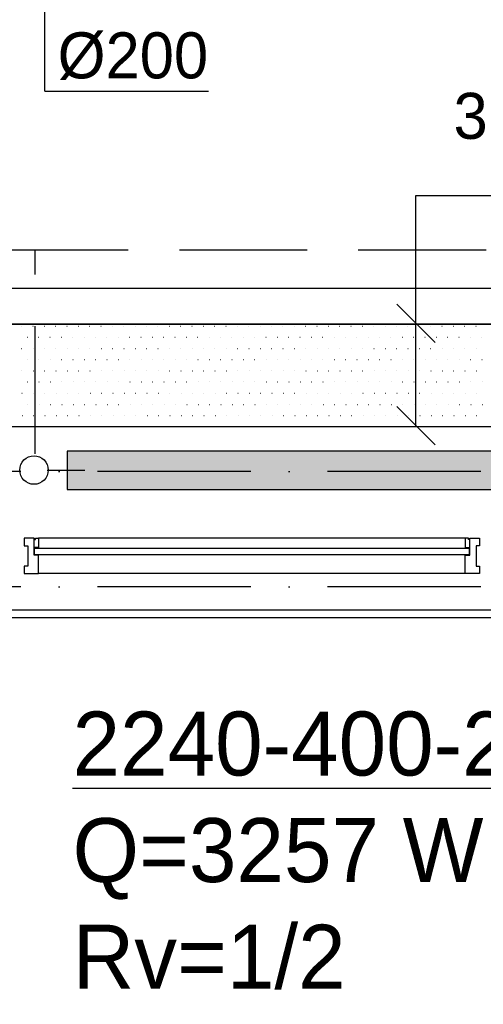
# Model space of a CAD drawing. Extents: x 25315 to 170951, y 867852 to 951952.
# Tile 87 of 119: x 102715 to 104529, y 911195 to 915044. Entities that reach past the tile are written whole.
import ezdxf
from ezdxf.enums import TextEntityAlignment as Align

# ---------------------------------------------------------------- set-up
doc = ezdxf.new("R2010")
doc.units = 0
doc.header["$LTSCALE"] = 100
for name, pattern in [('2322107', [2000, 1000, 1000]), ('2322108', [7, 5, -2]), ('DASHDOT', [9, 6, -1.5, 0, -1.5])]:
    doc.linetypes.add(name, pattern=pattern)
doc.layers.get('0').update_dxf_attribs({"linetype": 'CONTINUOUS'})
for name, color, linetype in [('AL$7----_STRAMIEN', 1, 'DASHDOT'), ('BOUW', 8, 'CONTINUOUS'), ('KABELGOOT', 8, 'CONTINUOUS'), ('WI561---', 1, 'CONTINUOUS'), ('WL531---', 4, 'CONTINUOUS'), ('WL561---', 4, 'CONTINUOUS'), ('WL561---_AANVOER', 4, 'CONTINUOUS'), ('WL561---_RETOUR', 4, 'CONTINUOUS'), ('WM570---', 1, 'CONTINUOUS')]:
    doc.layers.add(name, color=color, linetype=linetype)
doc.styles.add('BURO-018', font='BUROFONT.shx', dxfattribs={"height": 180})
doc.styles.add('BURO-025', font='BUROFONT.shx', dxfattribs={"height": 250})

# ---------------------------------------------------------------- blocks, each defined once
blk = doc.blocks.new('2322401')
at = {"color": 0, "linetype": 'CONTINUOUS'}
for p, q in [((-0.5, 0.5, 1), (-0.5, 0.5)), ((-0.5, 0.5, 1), (-0.5, -0.5, 1)), ((0.5, 0.5, 1), (-0.5, 0.5, 1)), ((0.5, 0.5), (-0.5, 0.5)), ((-0.5, 0.5), (-0.5, -0.5)), ((0.5, 0.5, 1), (0.5, 0.5)), ((0.5, -0.5, 1), (0.5, 0.5, 1)), ((0.5, -0.5), (0.5, 0.5)), ((-0.5, -0.5, 1), (-0.5, -0.5)), ((-0.5, -0.5, 1), (0.5, -0.5, 1)), ((-0.5, -0.5), (0.5, -0.5)), ((0.5, -0.5, 1), (0.5, -0.5))]:
    blk.add_line(p, q, dxfattribs=at)
blk = doc.blocks.new('CVHATCH1')
at = {"color": 0, "linetype": 'CONTINUOUS'}
blk.add_solid([(-0.5, -0.5), (0.5, -0.5), (-0.5, 0.5), (0.5, 0.5)], dxfattribs=at)
blk = doc.blocks.new('CVRINFO2')
at = {"color": 0, "linetype": 'CONTINUOUS', "style": 'BURO-025'}
for tag, p in [('CV_TEXT125', (0, 0)), ('CV_TEXT225', (0, -4.167)), ('CV_TEXT325', (0, -8.333)), ('CV_TEXT425', (0, -12.5))]:
    blk.add_attdef(tag, p, '', height=2.5, dxfattribs=at)
blk = doc.blocks.new('*U454', base_point=(102813.6, 609491.6))
at = {"color": 0, "linetype": 'CONTINUOUS'}
for p, q in [((102713.9, 609491.9), (102913.3, 609691.3)), ((102813.6, 608891.6), (102813.6, 609691.6)), ((102813.6, 608891.6), (103453.5, 608891.6))]:
    blk.add_line(p, q, dxfattribs=at)
at = {"layer": 'WM570---', "linetype": 'CONTINUOUS', "style": 'BURO-018'}
blk.add_text('%%c200', height=180, dxfattribs=at).set_placement((102863.6, 608941.6))

msp = doc.modelspace()

# ---------------------------------------------------------------- linework, layer by layer
at = {"layer": 'AL$7----_STRAMIEN', "color": 1}
for p, q in [((144123.6, 913277.5), (54710.3, 913277.5)), ((144123.6, 912827.5), (54329.2, 912827.5))]:
    msp.add_line(p, q, dxfattribs=at)
at = {"layer": 'BOUW'}
for p, q in [((102732.6, 913017.7), (102732.6, 913011.7)), ((102771.6, 913017.7), (102732.6, 913017.7)), ((102732.6, 913011.7), (102732.6, 912997.7)), ((102771.6, 912950.7), (102771.6, 913017.7)), ((102771.6, 913012.7), (102776.6, 913012.7)), ((102771.6, 912980.7), (102771.6, 913012.7)), ((102776.6, 913017.7), (102788.6, 913017.7)), ((102776.6, 913012.7), (102776.6, 913017.7)), ((104458.6, 913017.7), (102788.6, 913017.7)), ((102788.6, 913017.7), (102788.6, 912980.7)), ((104458.6, 913017.7), (104458.6, 912980.7)), ((104470.6, 913017.7), (104458.6, 913017.7)), ((104470.6, 913012.7), (104470.6, 913017.7)), ((104475.6, 913012.7), (104470.6, 913012.7)), ((104475.6, 912950.7), (104475.6, 913017.7)), ((104475.6, 913017.7), (104514.6, 913017.7)), ((104475.6, 912980.7), (104475.6, 913012.7)), ((104514.6, 913017.7), (104514.6, 913011.7)), ((104514.6, 913011.7), (104514.6, 912997.7)), ((102732.6, 912997.7), (102732.6, 912987.7)), ((102732.6, 912997.7), (102732.6, 912997.7)), ((102732.6, 912987.7), (102746.6, 912987.7)), ((102746.6, 912987.7), (102746.6, 912907.7)), ((102788.6, 912980.7), (102771.6, 912980.7)), ((102773.6, 912978.7), (104473.6, 912978.7)), ((102773.6, 912952.7), (102773.6, 912978.7)), ((104458.6, 912980.7), (104475.6, 912980.7)), ((104473.6, 912978.7), (104473.6, 912952.7)), ((104500.6, 912987.7), (104500.6, 912907.7)), ((104514.6, 912987.7), (104500.6, 912987.7)), ((104514.6, 912997.7), (104514.6, 912987.7)), ((104514.6, 912997.7), (104514.6, 912997.7)), ((102788.6, 912950.7), (102771.6, 912950.7)), ((104473.6, 912952.7), (102773.6, 912952.7)), ((102788.6, 912897.7), (102788.6, 912950.7)), ((104458.6, 912950.7), (104475.6, 912950.7)), ((104458.6, 912897.7), (104458.6, 912950.7)), ((102732.6, 912907.7), (102732.6, 912898.7)), ((102746.6, 912907.7), (102732.6, 912907.7)), ((102732.6, 912898.7), (102732.6, 912884.7)), ((102732.6, 912898.7), (102732.6, 912898.7)), ((102788.6, 912889.7), (102788.6, 912897.7)), ((104458.6, 912889.7), (104458.6, 912897.7)), ((104500.6, 912907.7), (104514.6, 912907.7)), ((104514.6, 912907.7), (104514.6, 912898.2)), ((104514.6, 912898.2), (104514.6, 912884.7)), ((104514.6, 912898.2), (104514.6, 912898.2)), ((102732.6, 912884.7), (102732.6, 912878.7)), ((102732.6, 912878.7), (102751.5, 912878.7)), ((102751.5, 912878.7), (102788.6, 912878.7)), ((102788.6, 912885.7), (102788.6, 912889.7)), ((102788.6, 912878.7), (102788.6, 912885.7)), ((104458.6, 912878.7), (102788.6, 912878.7)), ((104458.6, 912885.7), (104458.6, 912889.7)), ((104458.6, 912878.7), (104458.6, 912885.7)), ((104495.7, 912878.7), (104458.6, 912878.7)), ((104514.6, 912878.7), (104495.7, 912878.7)), ((104514.6, 912884.7), (104514.6, 912878.7)), ((99483.6, 912737.5), (117703.6, 912737.5))]:
    msp.add_line(p, q, dxfattribs=at)
msp.add_lwpolyline([(99483.6, 912878.7), (99483.6, 912707.7), (117954.1, 912707.7)], dxfattribs=at)
at = {"layer": 'KABELGOOT', "color": 8}
for p, q in [((104265.5, 914356.9, 3650), (105640.5, 914356.9, 3650)), ((104265.5, 913456.9, 3650), (104265.5, 914356.9, 3650)), ((104340.5, 913781.9, 3650), (104190.5, 913931.9, 3650)), ((115440.6, 913854.1, 3710), (100077.7, 913854.1, 3710)), ((100077.7, 913854.1, 3650), (115440.6, 913854.1, 3650)), ((104340.5, 913381.9, 3650), (104190.5, 913531.9, 3650)), ((99727.7, 913454.1, 3710), (115440.6, 913454.1, 3710)), ((100077.7, 913454.1, 3650), (115440.6, 913454.1, 3650))]:
    msp.add_line(p, q, dxfattribs=at)
at = {"layer": 'WL531---', "color": 8}
for p, q in [((102722, 913846.5), (102722.7, 913846.5)), ((102766.5, 913846.5), (102767.2, 913846.5)), ((102810.9, 913846.5), (102811.6, 913846.5)), ((102855.4, 913846.5), (102856.1, 913846.5)), ((102899.8, 913846.5), (102900.5, 913846.5)), ((102944.3, 913846.5), (102945, 913846.5)), ((102988.7, 913846.5), (102989.4, 913846.5)), ((103033.2, 913846.5), (103033.9, 913846.5)), ((103077.6, 913846.5), (103078.3, 913846.5)), ((103122.1, 913846.5), (103122.8, 913846.5)), ((103166.5, 913846.5), (103167.2, 913846.5)), ((103211, 913846.5), (103211.7, 913846.5)), ((103255.4, 913846.5), (103256.1, 913846.5)), ((103299.9, 913846.5), (103300.6, 913846.5)), ((103344.3, 913846.5), (103345, 913846.5)), ((103388.8, 913846.5), (103389.5, 913846.5)), ((103433.2, 913846.5), (103433.9, 913846.5)), ((103477.7, 913846.5), (103478.4, 913846.5)), ((103522.1, 913846.5), (103522.8, 913846.5)), ((103566.6, 913846.5), (103567.3, 913846.5)), ((103611, 913846.5), (103611.7, 913846.5)), ((103655.5, 913846.5), (103656.2, 913846.5)), ((103699.9, 913846.5), (103700.6, 913846.5)), ((103744.4, 913846.5), (103745.1, 913846.5)), ((103788.8, 913846.5), (103789.5, 913846.5)), ((103833.3, 913846.5), (103834, 913846.5)), ((103877.7, 913846.5), (103878.4, 913846.5)), ((103922.2, 913846.5), (103922.9, 913846.5)), ((103966.6, 913846.5), (103967.3, 913846.5)), ((104011.1, 913846.5), (104011.8, 913846.5)), ((104055.5, 913846.5), (104056.2, 913846.5)), ((104100, 913846.5), (104100.7, 913846.5)), ((104144.4, 913846.5), (104145.1, 913846.5)), ((104188.9, 913846.5), (104189.6, 913846.5)), ((104233.3, 913846.5), (104234, 913846.5)), ((104277.8, 913846.5), (104278.5, 913846.5)), ((104322.2, 913846.5), (104322.9, 913846.5)), ((104366.7, 913846.5), (104367.4, 913846.5)), ((104411.1, 913846.5), (104411.8, 913846.5)), ((104455.6, 913846.5), (104456.3, 913846.5)), ((104500, 913846.5), (104500.7, 913846.5)), ((102744.6, 913802.8), (102745.3, 913802.8)), ((102789.1, 913802.8), (102789.8, 913802.8)), ((102833.5, 913802.8), (102834.2, 913802.8)), ((102878, 913802.8), (102878.7, 913802.8)), ((102922.4, 913802.8), (102923.1, 913802.8)), ((102966.9, 913802.8), (102967.6, 913802.8)), ((103011.3, 913802.8), (103012, 913802.8)), ((103055.8, 913802.8), (103056.5, 913802.8)), ((103100.2, 913802.8), (103100.9, 913802.8)), ((103144.7, 913802.8), (103145.4, 913802.8)), ((103189.1, 913802.8), (103189.8, 913802.8)), ((103233.6, 913802.8), (103234.3, 913802.8)), ((103278, 913802.8), (103278.7, 913802.8)), ((103322.5, 913802.8), (103323.2, 913802.8)), ((103366.9, 913802.8), (103367.6, 913802.8)), ((103411.4, 913802.8), (103412.1, 913802.8)), ((103455.8, 913802.8), (103456.5, 913802.8)), ((103500.3, 913802.8), (103501, 913802.8)), ((103544.7, 913802.8), (103545.4, 913802.8)), ((103589.2, 913802.8), (103589.9, 913802.8)), ((103633.6, 913802.8), (103634.3, 913802.8)), ((103678.1, 913802.8), (103678.8, 913802.8)), ((103722.5, 913802.8), (103723.2, 913802.8)), ((103767, 913802.8), (103767.7, 913802.8)), ((103811.4, 913802.8), (103812.1, 913802.8)), ((103855.9, 913802.8), (103856.6, 913802.8)), ((103900.3, 913802.8), (103901, 913802.8)), ((103944.8, 913802.8), (103945.5, 913802.8)), ((103989.2, 913802.8), (103989.9, 913802.8)), ((104033.7, 913802.8), (104034.4, 913802.8)), ((104078.1, 913802.8), (104078.8, 913802.8)), ((104122.6, 913802.8), (104123.3, 913802.8)), ((104167, 913802.8), (104167.7, 913802.8)), ((104211.5, 913802.8), (104212.2, 913802.8)), ((104255.9, 913802.8), (104256.6, 913802.8)), ((104300.4, 913802.8), (104301.1, 913802.8)), ((104344.8, 913802.8), (104345.5, 913802.8)), ((104389.3, 913802.8), (104390, 913802.8)), ((104433.7, 913802.8), (104434.4, 913802.8)), ((104478.2, 913802.8), (104478.9, 913802.8)), ((104522.6, 913802.8), (104523.3, 913802.8)), ((102722.7, 913759), (102723.4, 913759)), ((102767.2, 913759), (102767.9, 913759)), ((102811.6, 913759), (102812.3, 913759)), ((102856.1, 913759), (102856.8, 913759)), ((102900.5, 913759), (102901.2, 913759)), ((102945, 913759), (102945.7, 913759)), ((102989.4, 913759), (102990.1, 913759)), ((103033.9, 913759), (103034.6, 913759)), ((103078.3, 913759), (103079, 913759)), ((103122.8, 913759), (103123.5, 913759)), ((103167.2, 913759), (103167.9, 913759)), ((103211.7, 913759), (103212.4, 913759)), ((103256.1, 913759), (103256.8, 913759)), ((103300.6, 913759), (103301.3, 913759)), ((103345, 913759), (103345.7, 913759)), ((103389.5, 913759), (103390.2, 913759)), ((103433.9, 913759), (103434.6, 913759)), ((103478.4, 913759), (103479.1, 913759)), ((103522.8, 913759), (103523.5, 913759)), ((103567.3, 913759), (103568, 913759)), ((103611.7, 913759), (103612.4, 913759)), ((103656.2, 913759), (103656.9, 913759)), ((103700.6, 913759), (103701.3, 913759)), ((103745.1, 913759), (103745.8, 913759)), ((103789.5, 913759), (103790.2, 913759)), ((103834, 913759), (103834.7, 913759)), ((103878.4, 913759), (103879.1, 913759)), ((103922.9, 913759), (103923.6, 913759)), ((103967.3, 913759), (103968, 913759)), ((104011.8, 913759), (104012.5, 913759)), ((104056.2, 913759), (104056.9, 913759)), ((104100.7, 913759), (104101.4, 913759)), ((104145.1, 913759), (104145.8, 913759)), ((104189.6, 913759), (104190.3, 913759)), ((104234, 913759), (104234.7, 913759)), ((104278.5, 913759), (104279.2, 913759)), ((104322.9, 913759), (104323.6, 913759)), ((104367.4, 913759), (104368.1, 913759)), ((104411.8, 913759), (104412.5, 913759)), ((104456.3, 913759), (104457, 913759)), ((104500.7, 913759), (104501.4, 913759)), ((102745.3, 913715.3), (102746, 913715.3)), ((102789.8, 913715.3), (102790.5, 913715.3)), ((102834.2, 913715.3), (102834.9, 913715.3)), ((102878.7, 913715.3), (102879.4, 913715.3)), ((102923.1, 913715.3), (102923.8, 913715.3)), ((102967.6, 913715.3), (102968.3, 913715.3)), ((103012, 913715.3), (103012.7, 913715.3)), ((103056.5, 913715.3), (103057.2, 913715.3)), ((103100.9, 913715.3), (103101.6, 913715.3)), ((103145.4, 913715.3), (103146.1, 913715.3)), ((103189.8, 913715.3), (103190.5, 913715.3)), ((103234.3, 913715.3), (103235, 913715.3)), ((103278.7, 913715.3), (103279.4, 913715.3)), ((103323.2, 913715.3), (103323.9, 913715.3)), ((103367.6, 913715.3), (103368.3, 913715.3)), ((103412.1, 913715.3), (103412.8, 913715.3)), ((103456.5, 913715.3), (103457.2, 913715.3)), ((103501, 913715.3), (103501.7, 913715.3)), ((103545.4, 913715.3), (103546.1, 913715.3)), ((103589.9, 913715.3), (103590.6, 913715.3)), ((103634.3, 913715.3), (103635, 913715.3)), ((103678.8, 913715.3), (103679.5, 913715.3)), ((103723.2, 913715.3), (103723.9, 913715.3)), ((103767.7, 913715.3), (103768.4, 913715.3)), ((103812.1, 913715.3), (103812.8, 913715.3)), ((103856.6, 913715.3), (103857.3, 913715.3)), ((103901, 913715.3), (103901.7, 913715.3)), ((103945.5, 913715.3), (103946.2, 913715.3)), ((103989.9, 913715.3), (103990.6, 913715.3)), ((104034.4, 913715.3), (104035.1, 913715.3)), ((104078.8, 913715.3), (104079.5, 913715.3)), ((104123.3, 913715.3), (104124, 913715.3)), ((104167.7, 913715.3), (104168.4, 913715.3)), ((104212.2, 913715.3), (104212.9, 913715.3)), ((104256.6, 913715.3), (104257.3, 913715.3)), ((104301.1, 913715.3), (104301.8, 913715.3)), ((104345.5, 913715.3), (104346.2, 913715.3)), ((104390, 913715.3), (104390.7, 913715.3)), ((104434.4, 913715.3), (104435.1, 913715.3)), ((104478.9, 913715.3), (104479.6, 913715.3)), ((104523.3, 913715.3), (104524, 913715.3)), ((102723.4, 913671.5), (102724.1, 913671.5)), ((102767.9, 913671.5), (102768.6, 913671.5)), ((102812.3, 913671.5), (102813, 913671.5)), ((102856.8, 913671.5), (102857.5, 913671.5)), ((102901.2, 913671.5), (102901.9, 913671.5)), ((102945.7, 913671.5), (102946.4, 913671.5)), ((102990.1, 913671.5), (102990.8, 913671.5)), ((103034.6, 913671.5), (103035.3, 913671.5)), ((103079, 913671.5), (103079.7, 913671.5)), ((103123.5, 913671.5), (103124.2, 913671.5)), ((103167.9, 913671.5), (103168.6, 913671.5)), ((103212.4, 913671.5), (103213.1, 913671.5)), ((103256.8, 913671.5), (103257.5, 913671.5)), ((103301.3, 913671.5), (103302, 913671.5)), ((103345.7, 913671.5), (103346.4, 913671.5)), ((103390.2, 913671.5), (103390.9, 913671.5)), ((103434.6, 913671.5), (103435.3, 913671.5)), ((103479.1, 913671.5), (103479.8, 913671.5)), ((103523.5, 913671.5), (103524.2, 913671.5)), ((103568, 913671.5), (103568.7, 913671.5)), ((103612.4, 913671.5), (103613.1, 913671.5)), ((103656.9, 913671.5), (103657.6, 913671.5)), ((103701.3, 913671.5), (103702, 913671.5)), ((103745.8, 913671.5), (103746.5, 913671.5)), ((103790.2, 913671.5), (103790.9, 913671.5)), ((103834.7, 913671.5), (103835.4, 913671.5)), ((103879.1, 913671.5), (103879.8, 913671.5)), ((103923.6, 913671.5), (103924.3, 913671.5)), ((103968, 913671.5), (103968.7, 913671.5)), ((104012.5, 913671.5), (104013.2, 913671.5)), ((104056.9, 913671.5), (104057.6, 913671.5)), ((104101.4, 913671.5), (104102.1, 913671.5)), ((104145.8, 913671.5), (104146.5, 913671.5)), ((104190.3, 913671.5), (104191, 913671.5)), ((104234.7, 913671.5), (104235.4, 913671.5)), ((104279.2, 913671.5), (104279.9, 913671.5)), ((104323.6, 913671.5), (104324.3, 913671.5)), ((104368.1, 913671.5), (104368.8, 913671.5)), ((104412.5, 913671.5), (104413.2, 913671.5)), ((104457, 913671.5), (104457.7, 913671.5)), ((104501.4, 913671.5), (104502.1, 913671.5)), ((102746, 913627.8), (102746.7, 913627.8)), ((102790.5, 913627.8), (102791.2, 913627.8)), ((102834.9, 913627.8), (102835.6, 913627.8)), ((102879.4, 913627.8), (102880.1, 913627.8)), ((102923.8, 913627.8), (102924.5, 913627.8)), ((102968.3, 913627.8), (102969, 913627.8)), ((103012.7, 913627.8), (103013.4, 913627.8)), ((103057.2, 913627.8), (103057.9, 913627.8)), ((103101.6, 913627.8), (103102.3, 913627.8)), ((103146.1, 913627.8), (103146.8, 913627.8)), ((103190.5, 913627.8), (103191.2, 913627.8)), ((103235, 913627.8), (103235.7, 913627.8)), ((103279.4, 913627.8), (103280.1, 913627.8)), ((103323.9, 913627.8), (103324.6, 913627.8)), ((103368.3, 913627.8), (103369, 913627.8)), ((103412.8, 913627.8), (103413.5, 913627.8)), ((103457.2, 913627.8), (103457.9, 913627.8)), ((103501.7, 913627.8), (103502.4, 913627.8)), ((103546.1, 913627.8), (103546.8, 913627.8)), ((103590.6, 913627.8), (103591.3, 913627.8)), ((103635, 913627.8), (103635.7, 913627.8)), ((103679.5, 913627.8), (103680.2, 913627.8)), ((103723.9, 913627.8), (103724.6, 913627.8)), ((103768.4, 913627.8), (103769.1, 913627.8)), ((103812.8, 913627.8), (103813.5, 913627.8)), ((103857.3, 913627.8), (103858, 913627.8)), ((103901.7, 913627.8), (103902.4, 913627.8)), ((103946.2, 913627.8), (103946.9, 913627.8)), ((103990.6, 913627.8), (103991.3, 913627.8)), ((104035.1, 913627.8), (104035.8, 913627.8)), ((104079.5, 913627.8), (104080.2, 913627.8)), ((104124, 913627.8), (104124.7, 913627.8)), ((104168.4, 913627.8), (104169.1, 913627.8)), ((104212.9, 913627.8), (104213.6, 913627.8)), ((104257.3, 913627.8), (104258, 913627.8)), ((104301.8, 913627.8), (104302.5, 913627.8)), ((104346.2, 913627.8), (104346.9, 913627.8)), ((104390.7, 913627.8), (104391.4, 913627.8)), ((104435.1, 913627.8), (104435.8, 913627.8)), ((104479.6, 913627.8), (104480.3, 913627.8)), ((104524, 913627.8), (104524.7, 913627.8)), ((102724.1, 913584), (102724.8, 913584)), ((102768.6, 913584), (102769.3, 913584)), ((102813, 913584), (102813.7, 913584)), ((102857.5, 913584), (102858.2, 913584)), ((102901.9, 913584), (102902.6, 913584)), ((102946.4, 913584), (102947.1, 913584)), ((102990.8, 913584), (102991.5, 913584)), ((103035.3, 913584), (103036, 913584)), ((103079.7, 913584), (103080.4, 913584)), ((103124.2, 913584), (103124.9, 913584)), ((103168.6, 913584), (103169.3, 913584)), ((103213.1, 913584), (103213.8, 913584)), ((103257.5, 913584), (103258.2, 913584)), ((103302, 913584), (103302.7, 913584)), ((103346.4, 913584), (103347.1, 913584)), ((103390.9, 913584), (103391.6, 913584)), ((103435.3, 913584), (103436, 913584)), ((103479.8, 913584), (103480.5, 913584)), ((103524.2, 913584), (103524.9, 913584)), ((103568.7, 913584), (103569.4, 913584)), ((103613.1, 913584), (103613.8, 913584)), ((103657.6, 913584), (103658.3, 913584)), ((103702, 913584), (103702.7, 913584)), ((103746.5, 913584), (103747.2, 913584)), ((103790.9, 913584), (103791.6, 913584)), ((103835.4, 913584), (103836.1, 913584)), ((103879.8, 913584), (103880.5, 913584)), ((103924.3, 913584), (103925, 913584)), ((103968.7, 913584), (103969.4, 913584)), ((104013.2, 913584), (104013.9, 913584)), ((104057.6, 913584), (104058.3, 913584)), ((104102.1, 913584), (104102.8, 913584)), ((104146.5, 913584), (104147.2, 913584)), ((104191, 913584), (104191.7, 913584)), ((104235.4, 913584), (104236.1, 913584)), ((104279.9, 913584), (104280.6, 913584)), ((104324.3, 913584), (104325, 913584)), ((104368.8, 913584), (104369.5, 913584)), ((104413.2, 913584), (104413.9, 913584)), ((104457.7, 913584), (104458.4, 913584)), ((104502.1, 913584), (104502.8, 913584)), ((102746.7, 913540.3), (102747.4, 913540.3)), ((102791.2, 913540.3), (102791.9, 913540.3)), ((102835.6, 913540.3), (102836.3, 913540.3)), ((102880.1, 913540.3), (102880.8, 913540.3)), ((102924.5, 913540.3), (102925.2, 913540.3)), ((102969, 913540.3), (102969.7, 913540.3)), ((103013.4, 913540.3), (103014.1, 913540.3)), ((103057.9, 913540.3), (103058.6, 913540.3)), ((103102.3, 913540.3), (103103, 913540.3)), ((103146.8, 913540.3), (103147.5, 913540.3)), ((103191.2, 913540.3), (103191.9, 913540.3)), ((103235.7, 913540.3), (103236.4, 913540.3)), ((103280.1, 913540.3), (103280.8, 913540.3)), ((103324.6, 913540.3), (103325.3, 913540.3)), ((103369, 913540.3), (103369.7, 913540.3)), ((103413.5, 913540.3), (103414.2, 913540.3)), ((103457.9, 913540.3), (103458.6, 913540.3)), ((103502.4, 913540.3), (103503.1, 913540.3)), ((103546.8, 913540.3), (103547.5, 913540.3)), ((103591.3, 913540.3), (103592, 913540.3)), ((103635.7, 913540.3), (103636.4, 913540.3)), ((103680.2, 913540.3), (103680.9, 913540.3)), ((103724.6, 913540.3), (103725.3, 913540.3)), ((103769.1, 913540.3), (103769.8, 913540.3)), ((103813.5, 913540.3), (103814.2, 913540.3)), ((103858, 913540.3), (103858.7, 913540.3)), ((103902.4, 913540.3), (103903.1, 913540.3)), ((103946.9, 913540.3), (103947.6, 913540.3)), ((103991.3, 913540.3), (103992, 913540.3)), ((104035.8, 913540.3), (104036.5, 913540.3)), ((104080.2, 913540.3), (104080.9, 913540.3)), ((104124.7, 913540.3), (104125.4, 913540.3)), ((104169.1, 913540.3), (104169.8, 913540.3)), ((104213.6, 913540.3), (104214.3, 913540.3)), ((104258, 913540.3), (104258.7, 913540.3)), ((104302.5, 913540.3), (104303.2, 913540.3)), ((104346.9, 913540.3), (104347.6, 913540.3)), ((104391.4, 913540.3), (104392.1, 913540.3)), ((104435.8, 913540.3), (104436.5, 913540.3)), ((104480.3, 913540.3), (104481, 913540.3)), ((104524.7, 913540.3), (104525.4, 913540.3)), ((102724.8, 913496.5), (102725.5, 913496.5)), ((102769.3, 913496.5), (102770, 913496.5)), ((102813.7, 913496.5), (102814.4, 913496.5)), ((102858.2, 913496.5), (102858.9, 913496.5)), ((102902.6, 913496.5), (102903.3, 913496.5)), ((102947.1, 913496.5), (102947.8, 913496.5)), ((102991.5, 913496.5), (102992.2, 913496.5)), ((103036, 913496.5), (103036.7, 913496.5)), ((103080.4, 913496.5), (103081.1, 913496.5)), ((103124.9, 913496.5), (103125.6, 913496.5)), ((103169.3, 913496.5), (103170, 913496.5)), ((103213.8, 913496.5), (103214.5, 913496.5)), ((103258.2, 913496.5), (103258.9, 913496.5)), ((103302.7, 913496.5), (103303.4, 913496.5)), ((103347.1, 913496.5), (103347.8, 913496.5)), ((103391.6, 913496.5), (103392.3, 913496.5)), ((103436, 913496.5), (103436.7, 913496.5)), ((103480.5, 913496.5), (103481.2, 913496.5)), ((103524.9, 913496.5), (103525.6, 913496.5)), ((103569.4, 913496.5), (103570.1, 913496.5)), ((103613.8, 913496.5), (103614.5, 913496.5)), ((103658.3, 913496.5), (103659, 913496.5)), ((103702.7, 913496.5), (103703.4, 913496.5)), ((103747.2, 913496.5), (103747.9, 913496.5)), ((103791.6, 913496.5), (103792.3, 913496.5)), ((103836.1, 913496.5), (103836.8, 913496.5)), ((103880.5, 913496.5), (103881.2, 913496.5)), ((103925, 913496.5), (103925.7, 913496.5)), ((103969.4, 913496.5), (103970.1, 913496.5)), ((104013.9, 913496.5), (104014.6, 913496.5)), ((104058.3, 913496.5), (104059, 913496.5)), ((104102.8, 913496.5), (104103.5, 913496.5)), ((104147.2, 913496.5), (104147.9, 913496.5)), ((104191.7, 913496.5), (104192.4, 913496.5)), ((104236.1, 913496.5), (104236.8, 913496.5)), ((104280.6, 913496.5), (104281.3, 913496.5)), ((104325, 913496.5), (104325.7, 913496.5)), ((104369.5, 913496.5), (104370.2, 913496.5)), ((104413.9, 913496.5), (104414.6, 913496.5)), ((104458.4, 913496.5), (104459.1, 913496.5)), ((104502.8, 913496.5), (104503.5, 913496.5))]:
    msp.add_line(p, q, dxfattribs=at)
at = {"layer": 'WL561---', "color": 1}
msp.add_circle((102771.1, 913283.5), 55.7, dxfattribs=at)
at = {"layer": 'WL561---_AANVOER', "linetype": '2322107'}
for p, q in [((108256.4, 913993.1), (100213.5, 913993.1)), ((102822.6, 913283.2), (102970.3, 913283.2))]:
    msp.add_line(p, q, dxfattribs=at)
at = {"layer": 'WL561---_RETOUR', "linetype": '2322108'}
for p, q in [((105239.8, 914143.1), (100623.2, 914143.1)), ((102775.8, 914048.5), (102775.8, 914143.1)), ((102775.8, 913346.7), (102775.8, 913910.4))]:
    msp.add_line(p, q, dxfattribs=at)

# ---------------------------------------------------------------- block references
at = {"layer": 'WI561---'}
ref = msp.add_blockref('CVRINFO2', (102922, 912089.4, 120), dxfattribs=dict(at, xscale=100, yscale=100, zscale=100))
ref.add_attrib('CV_TEXT125', '%%u2240-400-21', (102922, 912089.4, 120), dxfattribs={"layer": '0', "color": 2, "linetype": 'CONTINUOUS', "height": 250, "style": 'BURO-025'})
ref.add_attrib('CV_TEXT225', 'Q=3257 W', (102922, 911672.8, 120), dxfattribs={"layer": '0', "color": 2, "linetype": 'CONTINUOUS', "height": 250, "style": 'BURO-025'})
ref.add_attrib('CV_TEXT325', 'Rv=1/2', (102922, 911256.1, 120), dxfattribs={"layer": '0', "color": 2, "linetype": 'CONTINUOUS', "height": 250, "style": 'BURO-025'})
at = {"layer": 'WL561---', "xscale": 2240, "yscale": 150}
for name, zscale in [('2322401', 400), ('CVHATCH1', 2240)]:
    msp.add_blockref(name, (104021.4, 913282.7, 120), dxfattribs=dict(at, zscale=zscale))
at = {"layer": 'WM570---'}
msp.add_blockref('*U454', (102813.6, 915364.7), dxfattribs=at)

# ---------------------------------------------------------------- texts
at = {"layer": 'KABELGOOT', "color": 8, "style": 'BURO-018'}
msp.add_text('3650+VL', height=180, dxfattribs=at).set_placement((104897.6, 914668.3), align=Align.MIDDLE)

doc.saveas('drawing.dxf')
